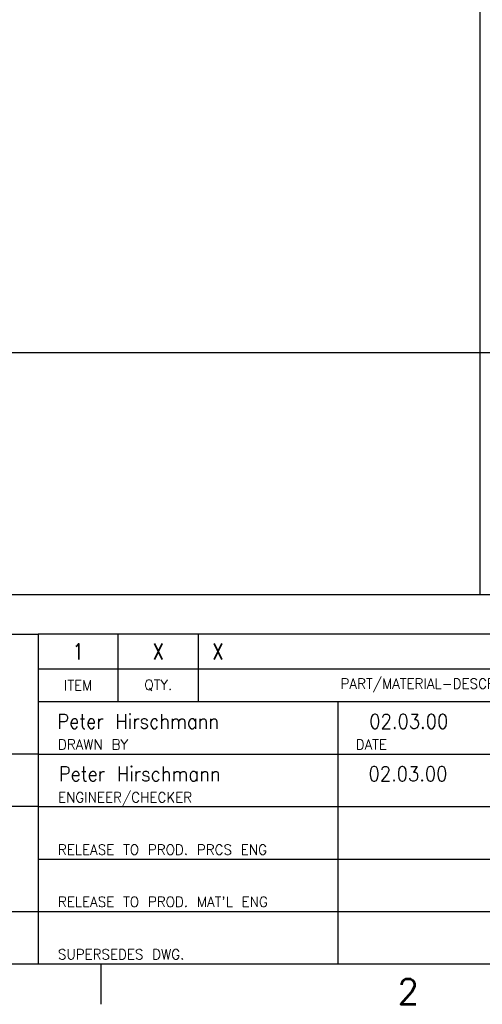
# Model space of a CAD drawing. Extents: x -1765 to 4890, y -3481 to 1222.
# Tile 72 of 98: x 3092 to 3703, y -3481 to -2180. Entities that reach past the tile are written whole.
import ezdxf

# ---------------------------------------------------------------- set-up
doc = ezdxf.new("R2010")
doc.units = 0
doc.layers.add('1', color=7, linetype='CONTINUOUS')
doc.styles.add('CONVERTER_11', font='txt.shx', dxfattribs={"width": 0.54})
doc.styles.add('CONVERTER_2', font='txt.shx', dxfattribs={"width": 0.9})
doc.styles.add('CONVERTER_3', font='txt.shx', dxfattribs={"width": 0.81})
doc.styles.add('CONVERTER_7', font='txt.shx', dxfattribs={"width": 0.97875})
doc.styles.add('CONVERTER_9', font='txt.shx', dxfattribs={"width": 0.970312})

# ---------------------------------------------------------------- blocks, each defined once
blk = doc.blocks.new('ATA1_S', base_point=(-213.98, -428.2))
at = {"layer": '1', "color": 1, "linetype": 'CONTINUOUS'}
for p, q in [((290.81, -376.27), (360.81, -376.27)), ((466.58, -376.27), (360.81, -376.27)), ((360.81, -376.27), (360.81, -381.77)), ((373.41, -386.93), (373.41, -376.27)), ((386.02, -386.93), (386.02, -376.27)), ((408.02, -428.2), (408.02, -386.93)), ((360.81, -395.18), (290.81, -395.18)), ((360.81, -395.18), (436.94, -395.18)), ((360.81, -403.44), (290.81, -403.44)), ((360.81, -403.44), (436.94, -403.44)), ((360.81, -411.69), (436.94, -411.69)), ((335.81, -419.95), (499.58, -419.95)), ((370.69, -428.2), (370.69, -434.55))]:
    blk.add_line(p, q, dxfattribs=at)
at = {"layer": '1', "color": 7, "linetype": 'CONTINUOUS'}
for p, q in [((360.81, -381.77), (466.58, -381.77)), ((360.81, -381.77), (360.81, -428.2)), ((466.58, -386.93), (360.81, -386.93)), ((-213.98, -428.2), (565.58, -428.2))]:
    blk.add_line(p, q, dxfattribs=at)
at = {"layer": '1', "color": 1}
for s, height, style, width, p in [('Peter Hirschmann', 2.3, 'CONVERTER_2', 0.9, (363.84, -391.17)), ('02.03.00', 2.3, 'CONVERTER_2', 0.9, (412.91, -391.17)), ('DRAWN BY', 1.6, 'CONVERTER_9', 0.970312, (363.94, -394.47)), ('DATE', 1.6, 'CONVERTER_9', 0.970312, (410.77, -394.47)), ('Peter Hirschmann', 2.3, 'CONVERTER_2', 0.9, (364.07, -399.42)), ('02.03.00', 2.3, 'CONVERTER_2', 0.9, (412.79, -399.42)), ('ENGINEER/CHECKER', 1.6, 'CONVERTER_9', 0.970312, (363.95, -402.78)), ('RELEASE TO PROD. PRCS ENG', 1.6, 'CONVERTER_9', 0.970312, (363.94, -411.01)), ("RELEASE TO PROD. MAT'L ENG", 1.6, 'CONVERTER_9', 0.970312, (363.94, -419.21)), ('SUPERSEDES DWG.', 1.6, 'CONVERTER_9', 0.970312, (363.94, -427.49))]:
    blk.add_text(s, height=height, dxfattribs=dict(at, style=style, width=width)).set_placement(p)
for s, insert, char_height, attachment_point, style in [('1', (367.11, -379.02), 2.5, 5, 'CONVERTER_3'), ('X', (379.72, -379.02), 2.5, 5, 'CONVERTER_3'), ('X', (388.25, -379.02), 2.5, 4, 'CONVERTER_3'), ('ITEM', (367.11, -384.35), 1.6, 5, 'CONVERTER_9'), ('QTY.', (379.72, -384.35), 1.6, 5, 'CONVERTER_9'), ('PART/MATERIAL-DESCRIPTION', (423.83, -384.35), 1.6, 5, 'CONVERTER_9'), ('CYLINDER CONFIG 512 SOC F330-STYLE', (468.26, -393.31), 3.4, 5, 'CONVERTER_11')]:
    blk.add_mtext(s, dxfattribs=dict(at, insert=insert, char_height=char_height, attachment_point=attachment_point, style=style))
at = {"layer": '1', "color": 7, "insert": (419.03, -434.55), "char_height": 4, "attachment_point": 8, "style": 'CONVERTER_7'}
blk.add_mtext('2', dxfattribs=at)
blk = doc.blocks.new('TEXT__271', base_point=(-2000, -2800))
at = {"layer": '1', "color": 7, "linetype": 'CONTINUOUS'}
for p, q in [((3700, -900), (3700, -2200)), ((3700, -2200), (3700, -2940)), ((3700, -2940), (2500, -2940)), ((4800, -2940), (3700, -2940))]:
    blk.add_line(p, q, dxfattribs=at)
at = {"layer": '1', "color": 1, "linetype": 'CONTINUOUS'}
for p, q in [((3700, -2620), (-700, -2620)), ((4800, -2620), (400, -2620))]:
    blk.add_line(p, q, dxfattribs=at)

msp = doc.modelspace()

# ---------------------------------------------------------------- block references
at = {"layer": '1', "xscale": 8.40000000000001, "yscale": 8.40000000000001, "zscale": 8.40000000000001}
msp.add_blockref('ATA1_S', (-1711.9, -3428), dxfattribs=at)
at = {"layer": '1'}
msp.add_blockref('TEXT__271', (-2000, -2800), dxfattribs=at)

doc.saveas('drawing.dxf')
